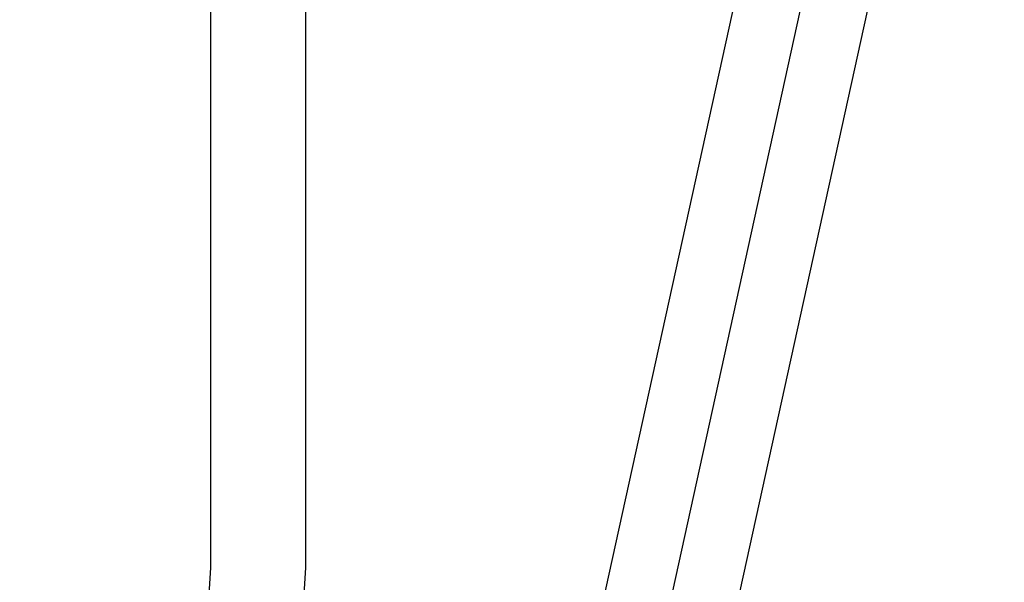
# Model space of a CAD drawing. Header units: inches. Extents: x 0 to 283, y 0 to 183.
# Tile 22 of 116: x 100.172 to 100.461, y 93.344 to 93.509. Entities that reach past the tile are written whole.
import ezdxf

# ---------------------------------------------------------------- set-up
doc = ezdxf.new("R2010")
doc.units = ezdxf.units.IN
doc.header["$LTSCALE"] = 15.583333
doc.header["$MEASUREMENT"] = 0
doc.linetypes.add('HIDDEN', pattern=[0.2, 0.1, -0.1])
doc.layers.add('DEFAULT_2', color=8, linetype='HIDDEN')

msp = doc.modelspace()

# ---------------------------------------------------------------- linework, layer by layer
at = {"layer": 'DEFAULT_2', "color": 8, "linetype": 'HIDDEN'}
for p, q in [((100.22818, 93.77234), (100.22818, 93.34834)), ((100.25613, 93.34834), (100.25613, 93.77234)), ((100.42346, 93.70335), (100.31611, 93.21427)), ((100.4423, 93.69921), (100.33496, 93.21013)), ((100.46115, 93.69507), (100.3538, 93.20599))]:
    msp.add_line(p, q, dxfattribs=at)
for points in [[(100.22818, 93.34834), (100.22769, 93.34044), (100.22627, 93.33281), (100.22391, 93.32538), (100.22068, 93.31834), (100.2166, 93.31182), (100.21177, 93.30591), (100.20626, 93.30074), (100.20017, 93.29638), (100.1936, 93.29291), (100.18666, 93.29038), (100.17954, 93.28887), (100.17217, 93.28834)], [(100.20012, 93.28834), (100.20749, 93.28887), (100.21462, 93.29038), (100.22155, 93.29291), (100.22813, 93.29638), (100.23421, 93.30074), (100.23973, 93.30591), (100.24455, 93.31182), (100.24863, 93.31834), (100.25186, 93.32538), (100.25422, 93.33281), (100.25564, 93.34044), (100.25613, 93.34834)]]:
    msp.add_lwpolyline(points, dxfattribs=at)

doc.saveas('drawing.dxf')
